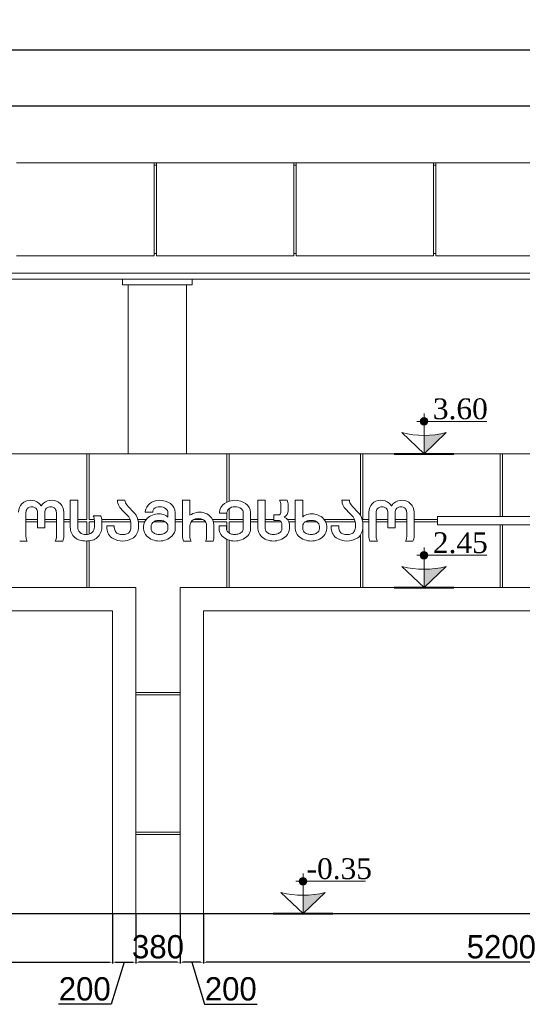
# Model space of a CAD drawing. Header units: feet. Extents: x 1820134 to 1866297, y 4865856 to 4906700.
# Tile 9 of 16: x 1857040 to 1861357, y 4865856 to 4874313. Entities that reach past the tile are written whole.
import ezdxf

# ---------------------------------------------------------------- set-up
doc = ezdxf.new("R2010")
doc.units = ezdxf.units.FT
doc.header["$MEASUREMENT"] = 0
doc.header["$PDMODE"] = 98
doc.header["$PDSIZE"] = 0.3
doc.dimstyles.new('ISO-25', dxfattribs={"dimscale": 15, "dimtxt": 20, "dimasz": 2.5, "dimexe": 1.25, "dimexo": 0.625, "dimgap": 3, "dimtad": 1, "dimdec": 0, "dimtxsty": 'Standard', "dimcen": 2.5, "dimadec": 0, "dimazin": 0, "dimtfac": 1, "dimtdec": 0, "dimtmove": 0, "dimatfit": 3, "dimfxl": 1.25, "dimarcsym": 0})

# ---------------------------------------------------------------- blocks, each defined once
blk = doc.blocks.new('A$C99034ce4')
at = {"color": 0, "linetype": 'Continuous', "lineweight": 0, "extrusion": (0, 1, 0)}
for p, q in [((-19558.2, 32925.8), (-18378.2, 32925.8)), ((-18378.2, 32125.8), (-18378.2, 32925.8)), ((-18358.2, 32925.8), (-18378.2, 32925.8)), ((-18378.2, 32905.8), (-18358.2, 32905.8)), ((-18358.2, 32925.8), (-18358.2, 32125.8)), ((-18358.2, 32925.8), (-17178.2, 32925.8)), ((-17178.2, 32125.8), (-17178.2, 32925.8)), ((-17178.2, 32925.8), (-17158.2, 32925.8)), ((-17178.2, 32905.8), (-17158.2, 32905.8)), ((-17158.2, 32925.8), (-17158.2, 32125.8)), ((-17158.2, 32925.8), (-15978.2, 32925.8)), ((-15978.2, 32125.8), (-15978.2, 32925.8)), ((-15958.2, 32925.8), (-15978.2, 32925.8)), ((-15978.2, 32905.8), (-15958.2, 32905.8)), ((-15958.2, 32925.8), (-15958.2, 32125.8)), ((-15958.2, 32925.8), (-14778.2, 32925.8)), ((-18358.2, 32145.8), (-18378.2, 32145.8)), ((-17158.2, 32145.8), (-17178.2, 32145.8)), ((-15958.2, 32145.8), (-15978.2, 32145.8)), ((-18378.2, 32125.8), (-19558.2, 32125.8)), ((-17178.2, 32125.8), (-18358.2, 32125.8)), ((-15978.2, 32125.8), (-17158.2, 32125.8)), ((-14778.2, 32125.8), (-15958.2, 32125.8)), ((-11368.2, 31975.8), (-52991.1, 31975.8)), ((-11368.2, 31975.8), (-52991.1, 31975.8)), ((-52991.1, 31925.8), (-11368.2, 31925.8)), ((-18649.3, 31925.8), (-18649.3, 31875.8)), ((-18049.3, 31925.8), (-18049.3, 31875.8)), ((-18649.3, 31875.8), (-18049.3, 31875.8)), ((-18599.3, 31875.8), (-18599.3, 30425.8)), ((-18099.3, 30425.8), (-18099.3, 31875.8)), ((-20083.7, 30425.8), (-18954.1, 30425.8)), ((-18954.1, 30425.8), (-18954.1, 29860.8)), ((-18934.1, 30425.8), (-18954.1, 30425.8)), ((-18934.1, 30425.8), (-18934.1, 29860.8)), ((-18934.1, 30425.8), (-17754.1, 30425.8)), ((-17754.1, 30009.5), (-17754.1, 30425.8)), ((-17734.1, 30425.8), (-17754.1, 30425.8)), ((-17734.1, 30425.8), (-17734.1, 30017.7)), ((-16604.4, 30425.8), (-17734.1, 30425.8)), ((-16604.4, 30425.8), (-16604.4, 29895.3)), ((-16584.4, 30425.8), (-16604.4, 30425.8)), ((-15404.4, 30425.8), (-16584.4, 30425.8)), ((-16584.4, 29860.8), (-16584.4, 30425.8)), ((-15404.4, 30425.8), (-15404.4, 29885.8)), ((-15384.4, 30425.8), (-15404.4, 30425.8)), ((-15384.4, 29885.8), (-15384.4, 30425.8)), ((-14204.4, 30425.8), (-15384.4, 30425.8)), ((-19033.3, 30025.8), (-19097.2, 30025.8)), ((-19097.2, 30024.7), (-19097.2, 29794.5)), ((-19033.3, 29794.5), (-19033.3, 30025.8)), ((-18627.7, 30025.8), (-18691.2, 30025.8)), ((-18070.4, 30025.8), (-18134.3, 30025.8)), ((-18134.3, 30025.8), (-18134.3, 29715.3)), ((-18070.4, 29896.8), (-18070.4, 30025.8)), ((-17487.2, 30025.8), (-17423.2, 30025.8)), ((-17487.2, 30025.8), (-17487.2, 29784.4)), ((-17423.2, 29784.4), (-17423.2, 30025.8)), ((-17235.3, 30025.8), (-17299.2, 30025.8)), ((-17164.9, 30025.8), (-17101, 30025.8)), ((-17164.9, 29784.4), (-17164.9, 30025.8)), ((-17101, 30025.8), (-17101, 29881.5)), ((-16700.3, 30025.8), (-16763.8, 30025.8)), ((-17734.1, 29953.9), (-17734.1, 29860.8)), ((-17289.3, 29987.5), (-17289.3, 29936.6)), ((-17225.4, 29936.6), (-17225.4, 29986.4)), ((-19478.2, 29714.2), (-19478.2, 29922.1)), ((-19478.2, 29860.8), (-19378.8, 29860.8)), ((-19378.8, 29922.1), (-19378.8, 29788.3)), ((-19316.3, 29922.1), (-19316.3, 29788.3)), ((-19316.3, 29860.8), (-19216.8, 29860.8)), ((-19216.8, 29714.2), (-19216.8, 29922.1)), ((-19152.9, 29924.9), (-19152.9, 29715.3)), ((-19152.9, 29860.8), (-19097.2, 29860.8)), ((-19033.3, 29860.8), (-18954.1, 29860.8)), ((-18934.1, 29860.8), (-18891.1, 29860.8)), ((-18836.7, 29891.8), (-18900.6, 29891.8)), ((-18827.4, 29860.8), (-18583.6, 29860.8)), ((-18517.2, 29860.8), (-18445.2, 29860.8)), ((-18453.6, 29929.3), (-18453.6, 29924.9)), ((-18453.6, 29924.9), (-18389.7, 29924.9)), ((-18389.7, 29924.9), (-18389.7, 29929.3)), ((-18259.8, 29919.3), (-18259.8, 29881.5)), ((-18195.9, 29784.4), (-18195.9, 29920.8)), ((-18195.9, 29860.8), (-18134.3, 29860.8)), ((-18037.6, 29860.8), (-17959.7, 29860.8)), ((-17875.2, 29860.8), (-17754.1, 29860.8)), ((-17815.9, 29919.3), (-17815.9, 29914.9)), ((-17815.9, 29914.9), (-17752, 29914.9)), ((-17754.1, 29860.8), (-17754.1, 29914.9)), ((-17752, 29914.9), (-17752, 29919.3)), ((-17734.1, 29860.8), (-17612.1, 29860.8)), ((-17612.1, 29919.3), (-17612.1, 29784.4)), ((-17548.2, 29784.4), (-17548.2, 29920.8)), ((-17548.2, 29860.8), (-17487.2, 29860.8)), ((-17423.2, 29860.8), (-17349.8, 29860.8)), ((-17308.2, 29899.9), (-17349.8, 29899.9)), ((-17349.8, 29899.9), (-17349.8, 29853.2)), ((-17289.3, 29936.6), (-17289.2, 29936.6)), ((-17289.3, 29934.5), (-17289.3, 29921.4)), ((-17230.8, 29860.8), (-17164.9, 29860.8)), ((-16915.5, 29860.8), (-16656.3, 29860.8)), ((-16584.4, 29860.8), (-16533.2, 29860.8)), ((-16533.2, 29924.9), (-16533.2, 29715.3)), ((-16469.3, 29714.2), (-16469.3, 29922.1)), ((-16469.3, 29860.8), (-16369.9, 29860.8)), ((-16369.9, 29922.1), (-16369.9, 29788.3)), ((-16307.4, 29922.1), (-16307.4, 29788.3)), ((-16307.4, 29860.8), (-16208, 29860.8)), ((-16208, 29714.2), (-16208, 29922.1)), ((-16144.1, 29924.9), (-16144.1, 29715.3)), ((-16144.1, 29860.8), (-15944.1, 29860.8)), ((-15944.1, 29885.8), (-13544.1, 29885.8)), ((-15944.1, 29885.8), (-15944.1, 29815.8)), ((-19478.2, 29840.8), (-19378.8, 29840.8)), ((-19378.8, 29788.3), (-19316.3, 29788.3)), ((-19316.3, 29840.8), (-19216.8, 29840.8)), ((-19152.9, 29840.8), (-19097.2, 29840.8)), ((-19033.3, 29840.8), (-18954.1, 29840.8)), ((-18954.1, 29840.8), (-18954.1, 29732.7)), ((-18934.1, 29840.8), (-18890.7, 29840.8)), ((-18934.1, 29840.8), (-18934.1, 29735.5)), ((-18890.7, 29853.5), (-18890.7, 29794.5)), ((-18826.8, 29794.5), (-18826.8, 29852.3)), ((-18826.8, 29840.8), (-18577.7, 29840.8)), ((-18719.4, 29805.7), (-18782.9, 29805.7)), ((-18782.9, 29805.7), (-18782.9, 29783.6)), ((-18719.4, 29792), (-18719.4, 29805.7)), ((-18576.2, 29830.6), (-18576.2, 29792)), ((-18513.2, 29840.8), (-18457.8, 29840.8)), ((-18512.7, 29783.6), (-18512.7, 29837)), ((-18467.5, 29801.8), (-18467.5, 29784.4)), ((-18403.6, 29784.4), (-18403.6, 29801.8)), ((-18380.7, 29840.8), (-18282.5, 29840.8)), ((-18259.8, 29801.8), (-18259.8, 29784.4)), ((-18195.9, 29840.8), (-18134.3, 29840.8)), ((-18070.4, 29714.2), (-18070.4, 29807.2)), ((-18060.1, 29840.8), (-17937.1, 29840.8)), ((-17926.2, 29807.2), (-17926.2, 29714.2)), ((-17867.6, 29840.8), (-17754.1, 29840.8)), ((-17864.2, 29714.2), (-17864.2, 29814.7)), ((-17755.9, 29806.2), (-17819.8, 29806.2)), ((-17819.8, 29806.2), (-17819.8, 29784.4)), ((-17755.9, 29784.4), (-17755.9, 29806.2)), ((-17754.1, 29772.3), (-17754.1, 29840.8)), ((-17734.1, 29840.8), (-17612.1, 29840.8)), ((-17734.1, 29840.8), (-17734.1, 29746)), ((-17548.2, 29840.8), (-17487.2, 29840.8)), ((-17423.2, 29840.8), (-17285.3, 29840.8)), ((-17349.8, 29853.2), (-17311.7, 29853.2)), ((-17279.4, 29823.1), (-17279.4, 29784.4)), ((-17219.5, 29840.8), (-17164.9, 29840.8)), ((-17215.5, 29784.4), (-17215.5, 29821.2)), ((-17101, 29801.8), (-17101, 29784.4)), ((-17078.3, 29840.8), (-16980, 29840.8)), ((-16957.2, 29784.4), (-16957.2, 29801.8)), ((-16902.9, 29840.8), (-16650.4, 29840.8)), ((-16893.3, 29801.8), (-16893.3, 29784.4)), ((-16792.1, 29805.7), (-16855.6, 29805.7)), ((-16855.6, 29805.7), (-16855.6, 29783.6)), ((-16792.1, 29792), (-16792.1, 29805.7)), ((-16648.9, 29830.6), (-16648.9, 29792)), ((-16585.4, 29783.6), (-16585.4, 29837)), ((-16584.4, 29840.8), (-16533.2, 29840.8)), ((-16584.4, 29275.8), (-16584.4, 29840.8)), ((-16469.3, 29840.8), (-16369.9, 29840.8)), ((-16369.9, 29788.3), (-16307.4, 29788.3)), ((-16307.4, 29840.8), (-16208, 29840.8)), ((-16144.1, 29840.8), (-15944.1, 29840.8)), ((-13544.1, 29815.8), (-15944.1, 29815.8)), ((-15404.4, 29815.8), (-15404.4, 29275.8)), ((-15384.4, 29275.8), (-15384.4, 29815.8)), ((-17754.1, 29275.8), (-17754.1, 29691.3)), ((-16604.4, 29728.1), (-16604.4, 29275.8)), ((-19532.2, 29675.8), (-19468.3, 29675.8)), ((-19162.8, 29675.8), (-19226.8, 29675.8)), ((-18954.1, 29676), (-18954.1, 29275.8)), ((-18934.1, 29677.6), (-18934.1, 29275.8)), ((-18124.4, 29675.8), (-18060.5, 29675.8)), ((-17934.9, 29675.8), (-17871, 29675.8)), ((-17734.1, 29683.4), (-17734.1, 29275.8)), ((-16523.3, 29675.8), (-16459.4, 29675.8)), ((-16154, 29675.8), (-16217.9, 29675.8)), ((-18533.8, 29275.8), (-24334.3, 29275.8)), ((-18533.8, 26475.8), (-18533.8, 29275.8)), ((-18154.3, 26475.8), (-18154.3, 29275.8)), ((-18154.3, 29275.8), (-12634.4, 29275.8)), ((-18733.8, 29075.8), (-24134.3, 29075.8)), ((-18733.8, 26475.8), (-18733.8, 29075.8)), ((-17954.3, 26475.8), (-17954.3, 29075.8)), ((-17954.3, 29075.8), (-12834.4, 29075.8)), ((-18533.8, 28375.8), (-18154.3, 28375.8)), ((-18154.3, 28355.8), (-18533.8, 28355.8)), ((-18533.8, 27175.8), (-18154.3, 27175.8)), ((-18154.3, 27155.8), (-18533.8, 27155.8))]:
    blk.add_line(p, q, dxfattribs=at)
at = {"lineweight": 30}
blk.add_lwpolyline([(-56192.9, 26825.8), (-53333.5, 26825.8), (-46487.5, 26725.8), (-24184.3, 26475.8), (-10274.6, 26475.8)], dxfattribs=at)
at = {"color": 0, "linetype": 'Continuous', "lineweight": 0}
for centre, radius, start, end in [((-19441.1, 29924.9), 101, 90, 180), ((-19438.8, 29906), 119.8, 53.14544, 91.08178), ((-19003, 30022), 94.3, 177.6819, 178.36767), ((-18592.5, 30023.1), 98.7, 178.40989, 208.71003), ((-18333.9, 29895.6), 130.3, 89.29558, 128.45583), ((-18331, 29857.9), 167.9, 55.88656, 90.42944), ((-17683.9, 29867.5), 158.3, 90.25222, 124.26271), ((-17683.9, 29857.6), 168.3, 56.79489, 90.25222), ((-17319.6, 29983.7), 94.3, 1.63233, 26.56312), ((-16665.1, 30023.1), 98.7, 178.40989, 208.71003), ((-16432.2, 29924.9), 101, 90, 180), ((-16430, 29906), 119.8, 53.14544, 91.08178), ((-19405.9, 29954.1), 61.7, 18.82457, 50.84186), ((-19264.9, 29922.1), 51.4, 141.36884, 180), ((-19275.6, 29930.6), 37.7, 104.8142, 141.36884), ((-19266.5, 29898.9), 70.6, 74.65322, 105.34678), ((-19257.5, 29930.6), 37.7, 38.63116, 75.1858), ((-19268.2, 29922.1), 51.4, 360, 38.63116), ((-18594.7, 30022.2), 96.3, 208.9002, 223.50134), ((-16584.2, 31930.2), 2868.1, 223.50134, 225.11207), ((-18352.5, 29917.2), 101.8, 127.78008, 173.15203), ((-18294.9, 29916.6), 99.1, 2.38344, 54.14399), ((-17719.3, 29918.1), 96.6, 123.80888, 179.25856), ((-17644.4, 29917.8), 96.3, 1.75202, 56.79489), ((-16667.4, 30022.2), 96.3, 208.9002, 223.50134), ((-14656.9, 31930.2), 2868.1, 223.50134, 225.11207), ((-16397.1, 29954.1), 61.7, 18.82457, 50.84186), ((-16256, 29922.1), 51.4, 141.36884, 180), ((-16266.7, 29930.6), 37.7, 104.8142, 141.36884), ((-16257.7, 29898.9), 70.6, 74.65322, 105.34678), ((-16248.6, 29930.6), 37.7, 38.63116, 75.1858), ((-16259.3, 29922.1), 51.4, 360, 38.63116), ((-18921.1, 29849.7), 94.3, 1.63233, 26.56312), ((-18657.8, 29821.9), 145.9, 39.44197, 44.39287), ((-18657.8, 29821.9), 145.9, 5.93238, 39.44197), ((-18367, 29797.6), 100.6, 136.03951, 177.61404), ((-18343, 29774.5), 133.9, 111.10819, 136.03951), ((-18337.3, 29772.8), 137.6, 66.93488, 113.06512), ((-18308.2, 29842.1), 62.5, 39.13587, 66.57873), ((-17986.2, 29775.8), 147.5, 78.44618, 124.82171), ((-17981.8, 29797.5), 125.2, 48.00317, 78.44618), ((-17966.3, 29814.7), 102.1, 0, 48.00317), ((-17289.8, 29938.1), 64.4, 298.49367, 358.6635), ((-17284, 29817.6), 68.6, 3.01837, 68.6406), ((-16730.5, 29821.9), 145.9, 39.44197, 44.39287), ((-16730.5, 29821.9), 145.9, 5.93238, 39.44197), ((-18980.2, 29793), 117, 179.26319, 228.59988), ((-18943.8, 29793), 117, 311.40012, 0.73681), ((-18680.1, 29787.1), 102.9, 181.93395, 240.80546), ((-18616.9, 29788.3), 104.3, 299.19454, 357.40305), ((-18367, 29788.6), 100.6, 182.38596, 223.96049), ((-18290.8, 29786.6), 95, 314.4244, 358.66419), ((-17719.3, 29788.6), 100.6, 182.38596, 223.96049), ((-17643.2, 29786.6), 95, 314.4244, 358.66419), ((-17386.6, 29788.6), 100.6, 182.38596, 223.96049), ((-17310.5, 29786.6), 95, 314.4244, 358.66419), ((-17059, 29803.5), 42, 117.78562, 182.26974), ((-17059, 29782.7), 42, 177.73026, 242.21438), ((-17039.2, 29779.6), 72.6, 96.43092, 122.78614), ((-17027.6, 29739.7), 113.8, 80.00598, 99.99402), ((-17015.9, 29790.6), 61.7, 54.24111, 82.55295), ((-17003.3, 29801), 46.2, 1.07108, 59.35767), ((-17003.3, 29785.2), 46.2, 300.64233, 358.92892), ((-16752.8, 29787.1), 102.9, 181.93395, 240.80546), ((-16689.6, 29788.3), 104.3, 299.19454, 357.40305), ((-19295.9, 29714.2), 79.1, 330.99651, 0.0133), ((-18983.9, 29791.3), 113.3, 229.42956, 253.4965), ((-18940.1, 29791.3), 113.3, 286.5035, 310.57044), ((-18648.2, 29844.2), 168.4, 240.80546, 299.19454), ((-18343, 29811.7), 133.9, 223.96049, 248.89181), ((-18332.6, 29838.6), 162.8, 248.89181, 291.10819), ((-18326.6, 29823.1), 146.1, 291.10819, 314.4244), ((-18050.8, 29715.3), 83.6, 180, 208.19545), ((-17964.8, 29712.4), 100.6, 338.69091, 1.01924), ((-17695.4, 29811.7), 133.9, 223.96049, 248.89181), ((-17685, 29838.6), 162.8, 248.89181, 291.10819), ((-17679, 29823.1), 146.1, 291.10819, 314.4244), ((-17362.7, 29811.7), 133.9, 223.96049, 248.89181), ((-17352.3, 29838.6), 162.8, 248.89181, 291.10819), ((-17346.3, 29823.1), 146.1, 291.10819, 314.4244), ((-17039.2, 29806.6), 72.6, 237.21386, 263.56908), ((-17027.6, 29846.5), 113.8, 260.00598, 279.99402), ((-17015.9, 29795.6), 61.7, 277.44705, 305.75889), ((-16720.8, 29844.2), 168.4, 240.80546, 299.19454), ((-16439, 29718), 94.3, 181.63233, 206.56312), ((-16287, 29714.2), 79.1, 330.99651, 0.0133), ((-18962.5, 29891.2), 215.3, 255.58335, 270.11846), ((-18961.6, 29891.2), 215.3, 269.88154, 284.41665)]:
    blk.add_arc(centre, radius, start, end, dxfattribs=at)
at = {"color": 0, "linetype": 'Continuous', "lineweight": 0, "extrusion": (0, 0, -1)}
for centre, radius, start, end in [((19256.2, 29906), 119.8, 53.14544, 91.08178), ((19253.9, 29924.9), 101, 90, 180), ((18567.4, 30026.9), 60.3, 318.39594, 359.0027), ((17368.3, 29987.5), 79.1, 150.99651, 180.0133), ((16640.1, 30026.9), 60.3, 318.39594, 359.0027), ((16247.3, 29906), 119.8, 53.14544, 91.08178), ((16245.1, 29924.9), 101, 90, 180), ((19426.8, 29922.1), 51.4, 360, 38.63116), ((19437.5, 29930.6), 37.7, 38.63116, 75.1858), ((19428.5, 29898.9), 70.6, 74.65322, 105.34678), ((19419.4, 29930.6), 37.7, 104.8142, 141.36884), ((19430.1, 29922.1), 51.4, 141.36884, 180), ((19289.1, 29954.1), 61.7, 18.82457, 50.84186), ((17177.6, 31271.1), 1925.7, 315.60713, 318.1715), ((18348, 29924), 42, 7.17476, 41.06252), ((18334.4, 29908.4), 62.6, 43.66949, 94.69714), ((18329.2, 29886.4), 84.5, 89.97696, 129.37615), ((18300.1, 29919.6), 40.3, 127.37882, 180.41676), ((17709.9, 29919.3), 42, 0, 48.57767), ((17685.8, 29892), 78.5, 48.57767, 90.87936), ((17681.6, 29882.1), 88.5, 88.074, 128.21733), ((17656.8, 29918.4), 44.7, 131.98189, 178.75668), ((15250.2, 31271.1), 1925.7, 315.60713, 318.1715), ((16418, 29922.1), 51.4, 360, 38.63116), ((16428.7, 29930.6), 37.7, 38.63116, 75.1858), ((16419.6, 29898.9), 70.6, 74.65322, 105.34678), ((16410.5, 29930.6), 37.7, 104.8142, 141.36884), ((16421.2, 29922.1), 51.4, 141.36884, 180), ((16280.2, 29954.1), 61.7, 18.82457, 50.84186), ((18969.8, 29853.5), 79.1, 150.99651, 180.0133), ((18686.5, 29819.7), 110.8, 134.88793, 174.37909), ((18010.3, 29807.2), 60.1, 360, 57.36923), ((17998.7, 29789.1), 81.7, 57.36923, 122.63077), ((17987.9, 29805.9), 61.7, 122.63077, 178.78461), ((17310.4, 29920.9), 21.2, 178.68096, 263.82527), ((17335.3, 29936.7), 46.1, 180.09768, 182.64423), ((17052.5, 29842.1), 62.5, 39.13587, 66.57873), ((17023.4, 29772.8), 137.6, 66.93488, 113.06512), ((17017.7, 29774.5), 133.9, 111.10819, 136.03951), ((16993.8, 29797.6), 100.6, 136.03951, 177.61404), ((16759.2, 29819.7), 110.8, 134.88793, 174.37909), ((18972.5, 29792.7), 60.8, 316.3227, 1.68318), ((18951.5, 29792.7), 60.8, 178.31682, 223.6773), ((18643.2, 29795.7), 76.3, 327.25135, 357.2194), ((18641.6, 29792), 65.3, 180, 215.10505), ((18357.4, 29801), 46.2, 1.07108, 59.35767), ((18357.4, 29785.2), 46.2, 300.64233, 358.92892), ((18344.9, 29790.6), 61.7, 54.24111, 82.55295), ((18333.1, 29739.7), 113.8, 80.00598, 99.99402), ((18321.5, 29779.6), 72.6, 96.43092, 122.78614), ((18301.8, 29803.5), 42, 117.78562, 182.26974), ((18301.8, 29782.7), 42, 177.73026, 242.21438), ((17709.8, 29785.2), 46.2, 300.64233, 358.92892), ((17654.1, 29782.7), 42, 177.73026, 242.21438), ((17377.1, 29785.2), 46.2, 300.64233, 358.92892), ((17309.7, 29823), 30.2, 86.17582, 179.86542), ((17321.4, 29782.7), 42, 177.73026, 242.21438), ((17069.9, 29786.6), 95, 314.4244, 358.66419), ((16993.8, 29788.6), 100.6, 182.38596, 223.96049), ((16715.9, 29795.7), 76.3, 327.25135, 357.2194), ((16714.2, 29792), 65.3, 180, 215.10505), ((19399.1, 29714.2), 79.1, 330.99651, 0.0133), ((19247.2, 29718), 94.3, 181.63233, 206.56312), ((18974.4, 29793.5), 60.1, 281.79756, 314.56233), ((18963, 29858.4), 125.9, 269.53525, 280.81002), ((18961, 29858.4), 125.9, 259.18998, 270.46475), ((18949.7, 29793.5), 60.1, 225.43767, 258.20244), ((18671.7, 29777.4), 42.5, 288.0505, 327.25135), ((18648.2, 29849.3), 118.1, 251.9495, 288.0505), ((18626, 29781), 46.3, 215.10505, 251.9495), ((18344.9, 29795.6), 61.7, 277.44705, 305.75889), ((18333.1, 29846.5), 113.8, 260.00598, 279.99402), ((18321.5, 29806.6), 72.6, 237.21386, 263.56908), ((17991.3, 29714.2), 79.1, 330.99651, 0.0133), ((18014.9, 29714.2), 88.7, 180, 205.62271), ((17697.2, 29795.6), 61.7, 277.44705, 305.75889), ((17685.5, 29846.5), 113.8, 260.00598, 279.99402), ((17673.8, 29806.6), 72.6, 237.21386, 263.56908), ((17364.6, 29795.6), 61.7, 277.44705, 305.75889), ((17352.8, 29846.5), 113.8, 260.00598, 279.99402), ((17341.2, 29806.6), 72.6, 237.21386, 263.56908), ((17034.1, 29823.1), 146.1, 291.10819, 314.4244), ((17028.1, 29838.6), 162.8, 248.89181, 291.10819), ((17017.7, 29811.7), 133.9, 223.96049, 248.89181), ((16744.3, 29777.4), 42.5, 288.0505, 327.25135), ((16720.9, 29849.3), 118.1, 251.9495, 288.0505), ((16698.7, 29781), 46.3, 215.10505, 251.9495), ((16390.2, 29714.2), 79.1, 330.99651, 0.0133), ((16238.3, 29718), 94.3, 181.63233, 206.56312)]:
    blk.add_arc(centre, radius, start, end, dxfattribs=at)
blk = doc.blocks.new('*D5318')
at = {"color": 0, "lineweight": -2, "transparency": 16777216}
for p, q in [((1858617.7, 4866628.6), (1858617.7, 4866204.7)), ((1863737.7, 4866628.6), (1863737.7, 4866204.7)), ((1863712.7, 4866217.2), (1858642.7, 4866217.2))]:
    blk.add_line(p, q, dxfattribs=at)
at = {"color": 0, "lineweight": 5, "transparency": 16777216}
for points in [[(1858642.7, 4866221.4), (1858642.7, 4866213.1), (1858617.7, 4866217.2)], [(1863712.7, 4866221.4), (1863712.7, 4866213.1), (1863737.7, 4866217.2)]]:
    blk.add_solid(points, dxfattribs=at)
at = {"layer": 'Defpoints', "color": 0, "lineweight": 5, "transparency": 16777216}
for p in [(1858617.7, 4866634.9), (1863737.7, 4866634.9), (1858617.7, 4866217.2)]:
    blk.add_point(p, dxfattribs=at)
at = {"color": 0, "lineweight": 5, "transparency": 16777216, "insert": (1861177.7, 4866348.6), "char_height": 200, "attachment_point": 5}
blk.add_mtext('5200', dxfattribs=at)
blk = doc.blocks.new('*D5324')
at = {"color": 0, "lineweight": -2, "transparency": 16777216}
for p, q in [((1858037.8, 4866628.6), (1858037.8, 4866204.7)), ((1858417.7, 4866628.6), (1858417.7, 4866204.7)), ((1858392.7, 4866217.2), (1858062.8, 4866217.2))]:
    blk.add_line(p, q, dxfattribs=at)
at = {"color": 0, "lineweight": 5, "transparency": 16777216}
for points in [[(1858062.8, 4866221.4), (1858062.8, 4866213.1), (1858037.8, 4866217.2)], [(1858392.7, 4866221.4), (1858392.7, 4866213.1), (1858417.7, 4866217.2)]]:
    blk.add_solid(points, dxfattribs=at)
at = {"layer": 'Defpoints', "color": 0, "lineweight": 5, "transparency": 16777216}
for p in [(1858037.8, 4866634.9), (1858417.7, 4866634.9), (1858037.8, 4866217.2)]:
    blk.add_point(p, dxfattribs=at)
at = {"color": 0, "lineweight": 5, "transparency": 16777216, "insert": (1858227.7, 4866348.6), "char_height": 200, "attachment_point": 5}
blk.add_mtext('380', dxfattribs=at)
blk = doc.blocks.new('*D5327')
at = {"color": 0, "lineweight": -2, "transparency": 16777216}
for p, q in [((1852437.7, 4866628.6), (1852437.7, 4866204.7)), ((1857837.8, 4866628.6), (1857837.8, 4866204.7)), ((1852462.7, 4866217.2), (1857812.8, 4866217.2))]:
    blk.add_line(p, q, dxfattribs=at)
at = {"color": 0, "lineweight": 5, "transparency": 16777216}
for points in [[(1852462.7, 4866221.4), (1852462.7, 4866213.1), (1852437.7, 4866217.2)], [(1857812.8, 4866221.4), (1857812.8, 4866213.1), (1857837.8, 4866217.2)]]:
    blk.add_solid(points, dxfattribs=at)
at = {"layer": 'Defpoints', "color": 0, "lineweight": 5, "transparency": 16777216}
for p in [(1852437.7, 4866634.9), (1857837.8, 4866634.9), (1857837.8, 4866217.2)]:
    blk.add_point(p, dxfattribs=at)
at = {"color": 0, "lineweight": 5, "transparency": 16777216, "insert": (1855137.7, 4866348.6), "char_height": 200, "attachment_point": 5}
blk.add_mtext('5400', dxfattribs=at)
blk = doc.blocks.new('*D5328')
at = {"color": 0, "lineweight": -2, "transparency": 16777216}
for p, q in [((1857837.8, 4866628.6), (1857837.8, 4866204.7)), ((1858037.8, 4866628.6), (1858037.8, 4866204.7)), ((1857937.8, 4866217.2), (1857825.8, 4865855.6)), ((1857862.8, 4866217.2), (1858012.8, 4866217.2)), ((1857825.8, 4865855.6), (1857371.9, 4865855.6))]:
    blk.add_line(p, q, dxfattribs=at)
at = {"color": 0, "lineweight": 5, "transparency": 16777216}
for points in [[(1857862.8, 4866221.4), (1857862.8, 4866213.1), (1857837.8, 4866217.2)], [(1858012.8, 4866221.4), (1858012.8, 4866213.1), (1858037.8, 4866217.2)]]:
    blk.add_solid(points, dxfattribs=at)
at = {"layer": 'Defpoints', "color": 0, "lineweight": 5, "transparency": 16777216}
for p in [(1857837.8, 4866634.9), (1858037.8, 4866634.9), (1858037.8, 4866217.2)]:
    blk.add_point(p, dxfattribs=at)
at = {"color": 0, "lineweight": 5, "transparency": 16777216, "insert": (1857598.9, 4865987), "char_height": 200, "attachment_point": 5}
blk.add_mtext('200', dxfattribs=at)
blk = doc.blocks.new('*D5333')
at = {"color": 0, "lineweight": -2, "transparency": 16777216}
for p, q in [((1823481, 4873090.1), (1823481, 4874062.8)), ((1865275.9, 4874050.3), (1823506, 4874050.3)), ((1865300.9, 4873091.1), (1865300.9, 4874062.8))]:
    blk.add_line(p, q, dxfattribs=at)
at = {"color": 0, "lineweight": 5, "transparency": 16777216}
for points in [[(1823506, 4874054.5), (1823506, 4874046.1), (1823481, 4874050.3)], [(1865275.9, 4874054.5), (1865275.9, 4874046.1), (1865300.9, 4874050.3)]]:
    blk.add_solid(points, dxfattribs=at)
at = {"layer": 'Defpoints', "color": 0, "lineweight": 5, "transparency": 16777216}
for p in [(1823481, 4874050.3), (1823481, 4873083.8), (1865300.9, 4873084.9)]:
    blk.add_point(p, dxfattribs=at)
at = {"color": 0, "lineweight": 5, "transparency": 16777216, "insert": (1844390.9, 4874181.7), "char_height": 200, "attachment_point": 5}
blk.add_mtext('41800', dxfattribs=at)
blk = doc.blocks.new('*D5338')
at = {"color": 0, "lineweight": -2, "transparency": 16777216}
for p, q in [((1827381, 4872390.5), (1827381, 4873584.3)), ((1827406, 4873571.8), (1865275.9, 4873571.8)), ((1865300.9, 4873091.1), (1865300.9, 4873584.3))]:
    blk.add_line(p, q, dxfattribs=at)
at = {"color": 0, "lineweight": 5, "transparency": 16777216}
for points in [[(1827406, 4873575.9), (1827406, 4873567.6), (1827381, 4873571.8)], [(1865275.9, 4873575.9), (1865275.9, 4873567.6), (1865300.9, 4873571.8)]]:
    blk.add_solid(points, dxfattribs=at)
at = {"layer": 'Defpoints', "color": 0, "lineweight": 5, "transparency": 16777216}
for p in [(1865300.9, 4873571.8), (1865300.9, 4873084.9), (1827381, 4872384.3)]:
    blk.add_point(p, dxfattribs=at)
at = {"color": 0, "lineweight": 5, "transparency": 16777216, "insert": (1846340.9, 4873703.3), "char_height": 200, "attachment_point": 5}
blk.add_mtext('37460', dxfattribs=at)
blk = doc.blocks.new('*D5363')
at = {"color": 0, "lineweight": -2, "transparency": 16777216}
for p, q in [((1858417.7, 4866628.6), (1858417.7, 4866204.7)), ((1858617.7, 4866628.6), (1858617.7, 4866204.7)), ((1858592.7, 4866217.2), (1858442.7, 4866217.2)), ((1858517.7, 4866217.2), (1858626.2, 4865855.6)), ((1858626.2, 4865855.6), (1859080.1, 4865855.6))]:
    blk.add_line(p, q, dxfattribs=at)
at = {"color": 0, "lineweight": 5, "transparency": 16777216}
for points in [[(1858442.7, 4866221.4), (1858442.7, 4866213.1), (1858417.7, 4866217.2)], [(1858592.7, 4866221.4), (1858592.7, 4866213.1), (1858617.7, 4866217.2)]]:
    blk.add_solid(points, dxfattribs=at)
at = {"layer": 'Defpoints', "color": 0, "lineweight": 5, "transparency": 16777216}
for p in [(1858417.7, 4866634.9), (1858617.7, 4866634.9), (1858417.7, 4866217.2)]:
    blk.add_point(p, dxfattribs=at)
at = {"color": 0, "lineweight": 5, "transparency": 16777216, "insert": (1858853.2, 4865987), "char_height": 200, "attachment_point": 5}
blk.add_mtext('200', dxfattribs=at)

msp = doc.modelspace()

# ---------------------------------------------------------------- hatches: boundary and pattern name
for points in [[(1860513.7, 4870895.4, 0.414214), (1860480.6, 4870862.3), (1860513.7, 4870862.3)], [(1860513.7, 4870862.3), (1860480.6, 4870862.3, 0.414214), (1860513.7, 4870829.2)], [(1860513.7, 4870895.4), (1860513.7, 4870862.3), (1860546.8, 4870862.3, 0.414214)], [(1860546.8, 4870862.3), (1860513.7, 4870862.3), (1860513.7, 4870829.2, 0.414214)], [(1860703.5, 4870766.3, -0.063683), (1860513.7, 4870742), (1860513.7, 4870584.9)], [(1860513.7, 4869745.4, 0.414214), (1860480.6, 4869712.3), (1860513.7, 4869712.3)], [(1860513.7, 4869712.3), (1860480.6, 4869712.3, 0.414214), (1860513.7, 4869679.2)], [(1860513.7, 4869745.4), (1860513.7, 4869712.3), (1860546.8, 4869712.3, 0.414214)], [(1860546.8, 4869712.3), (1860513.7, 4869712.3), (1860513.7, 4869679.2, 0.414214)], [(1860703.5, 4869616.3, -0.063683), (1860513.7, 4869592), (1860513.7, 4869434.9)], [(1859474, 4866945.4, 0.414214), (1859440.9, 4866912.3), (1859474, 4866912.3)], [(1859474, 4866912.3), (1859440.9, 4866912.3, 0.414214), (1859474, 4866879.2)], [(1859474, 4866945.4), (1859474, 4866912.3), (1859507.1, 4866912.3, 0.414214)], [(1859507.1, 4866912.3), (1859474, 4866912.3), (1859474, 4866879.2, 0.414214)], [(1859663.7, 4866816.3, -0.063683), (1859474, 4866792), (1859474, 4866634.9)]]:
    msp.add_hatch(color=1).paths.add_polyline_path(points)

# ---------------------------------------------------------------- linework, layer by layer
at = {"lineweight": 9}
for points in [[(1860450.7, 4870862.3), (1861051.6, 4870862.3)], [(1860513.7, 4870584.9), (1860513.7, 4870929.5)], [(1860513.7, 4869434.9), (1860513.7, 4869779.5)], [(1860450.7, 4869712.3), (1861051.6, 4869712.3)], [(1859474, 4866634.9), (1859474, 4866979.5)], [(1859410.9, 4866912.3), (1860011.8, 4866912.3)]]:
    msp.add_lwpolyline(points, dxfattribs=at)
for points in [[(1860703.5, 4870766.3), (1860513.7, 4870584.9), (1860324, 4870766.3, 0.127885)], [(1860703.5, 4869616.3), (1860513.7, 4869434.9), (1860324, 4869616.3, 0.127885)], [(1859663.7, 4866816.3), (1859474, 4866634.9), (1859284.2, 4866816.3, 0.127885)]]:
    msp.add_lwpolyline(points, format="xyb", close=True, dxfattribs=at)
at = {"lineweight": 40}
for points in [[(1860257.6, 4870584.9), (1860769.9, 4870584.9)], [(1860257.6, 4869434.9), (1860769.9, 4869434.9)], [(1859217.8, 4866634.9), (1859730.1, 4866634.9)]]:
    msp.add_lwpolyline(points, dxfattribs=at)
at = {"lineweight": 9}
for centre in [(1860513.7, 4870862.3), (1860513.7, 4869712.3), (1859474, 4866912.3)]:
    msp.add_circle(centre, 33.1, dxfattribs=at)

# ---------------------------------------------------------------- block references
msp.add_blockref('A$C99034ce4', (1876572.1, 4840159))

# ---------------------------------------------------------------- texts
at = {"lineweight": 9, "char_height": 178.498, "width": 401.685, "attachment_point": 2}
for s, insert in [('{\\fTimes New Roman|b0|i0|c0|p18;3.60}', (1860825, 4871060)), ('{\\fTimes New Roman|b0|i0|c0|p18;2.45}', (1860825, 4869910)), ('{\\fTimes New Roman|b0|i0|c0|p18;-0.35}', (1859785.3, 4867110))]:
    msp.add_mtext(s, dxfattribs=dict(at, insert=insert))

# ---------------------------------------------------------------- dimensions: what is measured, and where the dimension line sits
at = {"color": 1, "lineweight": 5}
for base, p1, p2, text, picture, middle in [((1823481, 4874050.3), (1865300.9, 4873084.9), (1823481, 4873083.8), '41800', '*D5333', (1844390.9, 4874181.7)), ((1865300.9, 4873571.8), (1827381, 4872384.3), (1865300.9, 4873084.9), '37460', '*D5338', (1846340.9, 4873703.3)), ((1858617.7, 4866217.2), (1863737.7, 4866634.9), (1858617.7, 4866634.9), '5200', '*D5318', (1861177.7, 4866348.6))]:
    dim = msp.add_linear_dim(base=base, p1=p1, p2=p2, text=text, dimstyle='ISO-25', override={"dimscale": 10, "dimtmove": 1}, dxfattribs=at)
    dim.commit()
    dim.dimension.update_dxf_attribs({"geometry": picture, "text_midpoint": middle})
for base, p1, p2, picture, middle in [((1857837.8, 4866217.2), (1852437.7, 4866634.9), (1857837.8, 4866634.9), '*D5327', (1855137.7, 4866348.6)), ((1858417.7, 4866217.2), (1858617.7, 4866634.9), (1858417.7, 4866634.9), '*D5363', (1858656.2, 4865987))]:
    dim = msp.add_linear_dim(base=base, p1=p1, p2=p2, dimstyle='ISO-25', override={"dimscale": 10, "dimtmove": 1}, dxfattribs=at)
    dim.commit()
    dim.dimension.update_dxf_attribs({"geometry": picture, "text_midpoint": middle})
for p1, picture, middle in [((1857837.8, 4866634.9), '*D5328', (1857795.8, 4865855.6)), ((1858417.7, 4866634.9), '*D5324', (1858227.7, 4866217.2))]:
    dim = msp.add_linear_dim(base=(1858037.8, 4866217.2), p1=p1, p2=(1858037.8, 4866634.9), dimstyle='ISO-25', override={"dimscale": 10, "dimtmove": 1}, dxfattribs=at)
    dim.commit()
    dim.dimension.update_dxf_attribs({"geometry": picture, "text_midpoint": middle, "dimtype": 160})

doc.saveas('drawing.dxf')
